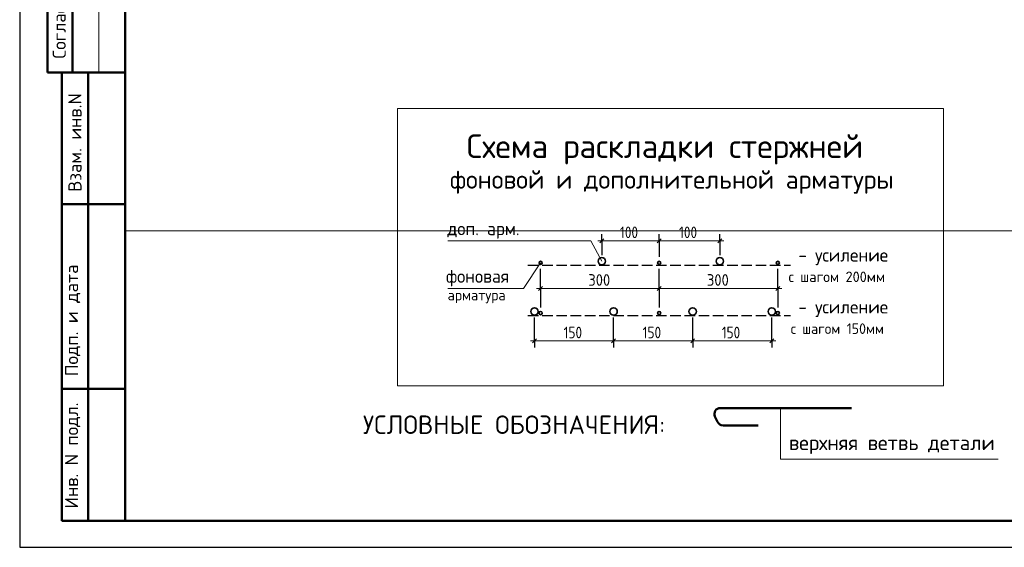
# Model space of a CAD drawing. Header units: millimetres. Extents: x 0 to 42000, y 0 to 29700.
# Tile 1 of 8: x 0 to 18679, y 0 to 9998. Entities that reach past the tile are written whole.
import ezdxf

# ---------------------------------------------------------------- set-up
doc = ezdxf.new("R2010")
doc.units = ezdxf.units.MM
doc.linetypes.add('______2', pattern=[270, 200, -70])
for name, color, linetype, lineweight in [('Standard', 7, 'Continuous', 25), ('ЖБ Перекрытие верхний уровень', 8, 'Continuous', 50), ('Размерная линия_ общее', 7, 'Continuous', 13)]:
    doc.layers.add(name, color=color, linetype=linetype, lineweight=lineweight)
doc.styles.add('ISOCPEUR', font='txt')

msp = doc.modelspace()

# ---------------------------------------------------------------- linework, layer by layer
at = {"layer": 'Standard', "color": 7, "linetype": 'Continuous', "lineweight": 25, "transparency": 33554687}
msp.add_line((2000, 29200), (2000, 1058), dxfattribs=at)
at = {"layer": 'Standard', "color": 7, "linetype": 'Continuous', "lineweight": 50, "transparency": 33554687}
for p, q in [((527, 15500), (527, 9000)), ((527, 15500), (527, 9000)), ((1000, 15500), (1000, 9000)), ((0, 9000), (6, 9000)), ((527, 9000), (2000, 9000)), ((800, 500), (800, 9000)), ((800, 500), (800, 9000)), ((1300, 500), (1300, 9000)), ((800, 6500), (2000, 6500)), ((800, 3000), (2000, 3000)), ((15781, 2639), (13291, 2639)), ((13190, 2481), (13236, 2380)), ((13344, 2311), (14012, 2311)), ((2000, 500), (800, 500))]:
    msp.add_line(p, q, dxfattribs=at)
at = {"layer": 'Standard', "color": 7, "linetype": 'Continuous', "lineweight": 13, "transparency": 33554687}
msp.add_line((1500, 15500), (1500, 9000), dxfattribs=at)
at = {"layer": 'Standard', "color": 8, "linetype": '______2', "lineweight": -3, "true_color": 0x737373, "transparency": 33554687}
for p, q in [((9642, 5346), (14622, 5346)), ((9642, 4393), (14622, 4393))]:
    msp.add_line(p, q, dxfattribs=at)
at = {"layer": 'Standard', "color": 7, "linetype": 'Continuous', "lineweight": 25, "transparency": 33554687}
msp.add_lwpolyline([(0, 0), (42000, 0), (42000, 29700), (0, 29700), (0, 0)], close=True, dxfattribs=at)
at = {"layer": 'Standard', "color": 7, "linetype": 'Continuous', "lineweight": 50, "transparency": 33554687}
msp.add_lwpolyline([(2000, 29200), (41500, 29200), (41500, 500), (2000, 500), (2000, 29200)], close=True, dxfattribs=at)
at = {"layer": 'Standard', "color": 7, "linetype": 'Continuous', "lineweight": 13, "transparency": 33554687}
for points in [[(41500, 29200), (2000, 29200), (2000, 6000), (41500, 6000), (41500, 29200)], [(17523, 8316), (7168, 8316), (7168, 3062), (17523, 3062), (17523, 8316)], [(8122, 5808), (10835, 5808), (11042, 5421)], [(8122, 4906), (9557, 4906), (9882, 5391)], [(18564, 1667), (14431, 1667), (14431, 2639)]]:
    msp.add_lwpolyline(points, dxfattribs=at)
at = {"layer": 'Standard', "color": 7, "linetype": 'Continuous', "lineweight": 50, "transparency": 33554687}
for centre, radius, start, end in [((13291, 2527), 112, 90, 204.7646), ((13344, 2430), 119, 204.7646, 270)]:
    msp.add_arc(centre, radius, start, end, dxfattribs=at)
at = {"layer": 'ЖБ Перекрытие верхний уровень', "color": 7, "linetype": 'Continuous', "lineweight": 35, "transparency": 33554687}
for centre, radius in [((9882, 5391), 30), ((11042, 5421), 70), ((12132, 5391), 30), ((13282, 5421), 70), ((14382, 5391), 30), ((9767, 4468), 70), ((11267, 4468), 70), ((12767, 4468), 70), ((14267, 4468), 70), ((9882, 4438), 30), ((12132, 4438), 30), ((14382, 4438), 30), ((14382, 4438), 30)]:
    msp.add_circle(centre, radius, dxfattribs=at)
at = {"layer": 'Размерная линия_ общее', "color": 7, "linetype": 'Continuous', "lineweight": 13, "transparency": 33554687}
for p, q in [((11042, 5808), (10967, 5808)), ((11042, 5808), (12132, 5808)), ((12132, 5808), (13282, 5808)), ((13282, 5808), (13357, 5808)), ((9882, 4906), (9807, 4906)), ((9882, 4906), (12132, 4906)), ((12132, 4906), (14382, 4906)), ((14382, 4906), (14457, 4906)), ((9767, 3910), (9692, 3910)), ((9767, 3910), (11267, 3910)), ((11267, 3910), (12767, 3910)), ((12767, 3910), (14267, 3910)), ((14267, 3910), (14342, 3910))]:
    msp.add_line(p, q, dxfattribs=at)
at = {"layer": 'Размерная линия_ общее', "color": 7, "linetype": 'Continuous', "lineweight": 25, "transparency": 33554687}
for p, q in [((11004, 5771), (11079, 5846)), ((12095, 5771), (12170, 5846)), ((13245, 5771), (13320, 5846)), ((9845, 4869), (9920, 4944)), ((12095, 4869), (12170, 4944)), ((14345, 4869), (14420, 4944)), ((9729, 3873), (9804, 3948)), ((11229, 3873), (11304, 3948)), ((12729, 3873), (12804, 3948)), ((14229, 3873), (14304, 3948))]:
    msp.add_line(p, q, dxfattribs=at)
at = {"layer": 'Размерная линия_ общее', "color": 253, "linetype": 'Continuous', "lineweight": -3, "true_color": 0xa0a0a0, "transparency": 33554687}
for p, q in [((11042, 5808), (11042, 5933)), ((11042, 5808), (11042, 5683)), ((11042, 5808), (11042, 5533)), ((12132, 5808), (12132, 5933)), ((12132, 5808), (12132, 5683)), ((12132, 5808), (12132, 5503)), ((13282, 5808), (13282, 5933)), ((13282, 5808), (13282, 5683)), ((13282, 5808), (13282, 5533)), ((9882, 4906), (9882, 5278)), ((14382, 4906), (14382, 5278)), ((9882, 4906), (9882, 5031)), ((9882, 4906), (9882, 4546)), ((9882, 4906), (9882, 4781)), ((12132, 4906), (12132, 5031)), ((12132, 4906), (12132, 4546)), ((12132, 4906), (12132, 4781)), ((14382, 4906), (14382, 5031)), ((14382, 4906), (14382, 4546)), ((14382, 4906), (14382, 4781)), ((9767, 3910), (9767, 4356)), ((14267, 3910), (14267, 4356)), ((9767, 3910), (9767, 4035)), ((11267, 3910), (11267, 4035)), ((12767, 3910), (12767, 4035)), ((14267, 3910), (14267, 4035)), ((9767, 3910), (9767, 3785)), ((11267, 3910), (11267, 3785)), ((12767, 3910), (12767, 3785)), ((14267, 3910), (14267, 3785))]:
    msp.add_line(p, q, dxfattribs=at)
for points in [[(12132, 4906), (12132, 4923), (12132, 4923), (12132, 5278)], [(11267, 3910), (11267, 3927), (11267, 3927), (11267, 3927), (11267, 3927), (11267, 4356)], [(12767, 3910), (12767, 3927), (12767, 3927), (12767, 4356)]]:
    msp.add_lwpolyline(points, dxfattribs=at)

# ---------------------------------------------------------------- texts
at = {"layer": 'Standard', "color": 7, "linetype": 'Continuous', "lineweight": 50, "transparency": 33554687, "char_height": 250, "attachment_point": 7, "rotation": 90, "style": 'ISOCPEUR'}
for s, insert, width in [('\\A1;{\\fISOCPEUR|i0|b0;\\H250.000000;\\W1.000000;\\C7;Согласовано}\\P', (875, 9261), 2071.88), ('\\A1;{\\fISOCPEUR|i0|b0;\\H250.000000;\\W1.000000;\\C7;Взам. инв.N}\\P', (1173, 6736), 1909.1), ('\\A1;{\\fISOCPEUR|i0|b0;\\H250.000000;\\W1.000000;\\C7;Подп. и дата}\\P', (1149, 3242), 2197.06), ('\\A1;{\\fISOCPEUR|i0|b0;\\H250.000000;\\W1.000000;\\C7;Инв. N подл.}\\P', (1149, 734), 2021.79)]:
    msp.add_mtext(s, dxfattribs=dict(at, insert=insert, width=width))
at = {"layer": 'Standard', "color": 7, "linetype": 'Continuous', "lineweight": 50, "transparency": 33554687, "attachment_point": 7, "style": 'ISOCPEUR'}
for s, insert, char_height, width in [('\\W0.99;Схема раскладки стержней', (8479, 7255), 450, 7958.3), ('\\W0.99;фоновой и дополнительной арматуры', (8161, 6700), 350, 8498.44)]:
    msp.add_mtext(s, dxfattribs=dict(at, insert=insert, char_height=char_height, width=width))
at = {"layer": 'Standard', "color": 7, "linetype": 'Continuous', "lineweight": 25, "transparency": 33554687, "attachment_point": 7, "style": 'ISOCPEUR'}
for s, insert, char_height, width in [('\\W0.96;доп. арм.', (8112, 5846), 250, 1519.73), ('\\W0.97;- усиление', (14770, 5346), 250, 1820.34), ('\\W0.96;фоновая', (8087, 4945), 250, 1419.46), ('\\W0.98;с шагом 200мм', (14586, 5026), 200, 1977.1), ('\\W0.97;арматура', (8118, 4625), 200, 1336.15), ('\\W0.97;- усиление', (14770, 4363), 250, 1820.34), ('\\W0.96;с шагом 150мм', (14628, 4043), 200, 1935.14), ('\\A1;{\\fISOCPEUR|i0|b0;\\H350.000000;\\W1.000000;\\C7;УСЛОВНЫЕ ОБОЗНАЧЕНИЯ:}\\P', (6512, 2147), 350, 5755.33), ('\\A1;{\\fISOCPEUR|i0|b0;\\H279.999995;\\W1.000000;\\C7;верхняя ветвь детали}\\P', (14592, 1766), 280, 4142.07)]:
    msp.add_mtext(s, dxfattribs=dict(at, insert=insert, char_height=char_height, width=width))
at = {"layer": 'Размерная линия_ общее', "color": 7, "linetype": 'Continuous', "lineweight": 25, "transparency": 33554687, "char_height": 220, "attachment_point": 7, "style": 'ISOCPEUR'}
for s, insert, width in [('\\W0.83;100', (11389, 5858), 508.57), ('\\W0.83;100', (12509, 5858), 508.57), ('\\W0.91;300', (10787, 4956), 561.98), ('\\W0.91;300', (13037, 4956), 561.99), ('\\W0.83;150', (10319, 3960), 508.57), ('\\W0.83;150', (11819, 3960), 508.57), ('\\W0.83;150', (13319, 3960), 508.57)]:
    msp.add_mtext(s, dxfattribs=dict(at, insert=insert, width=width))

doc.saveas('drawing.dxf')
